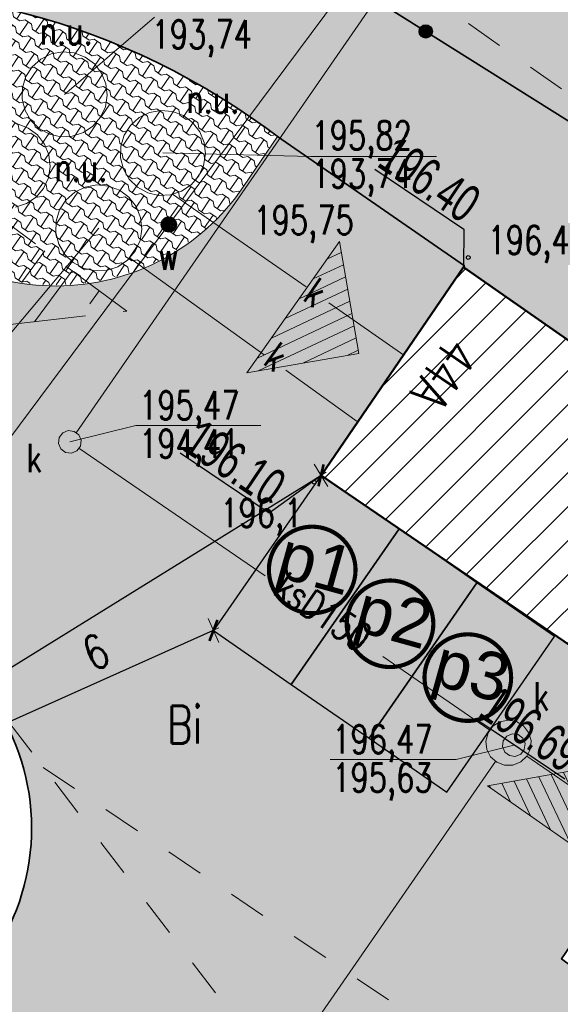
# Model space of a CAD drawing. Header units: centimetres. Extents: x 7405971 to 7406611, y 5745066 to 5745352.
# Tile 9 of 20: x 7406037 to 7406052, y 5745268 to 5745294. Entities that reach past the tile are written whole.
import ezdxf
from ezdxf.enums import TextEntityAlignment as Align

# ---------------------------------------------------------------- set-up
doc = ezdxf.new("R2010")
doc.units = ezdxf.units.CM
doc.header["$LTSCALE"] = 2
doc.header["$MEASUREMENT"] = 0
for name, pattern in [('0', [1.5, 1, -0.5]), ('2218', [1, 0.5, -0.5]), ('3901', [0]), ('7', [2, 1.5, -0.5]), ('DOT2', [3.175, 0, -3.175])]:
    doc.linetypes.add(name, pattern=pattern)
for name, color, linetype, lineweight in [('A-TEREN', 7, 'Continuous', 13), ('CKSCIANY_KRESK', 1, 'Continuous', 18), ('OPISY', 70, 'Continuous', 18), ('p.poz.', 10, 'Continuous', 20), ('ZJAZD', 10, 'Continuous', 9)]:
    doc.layers.add(name, color=color, linetype=linetype, lineweight=lineweight)
for name, color, linetype in [('BUDYNKI_MUROWANE', 1, 'Continuous'), ('D-PROJ_RZĘDNE_Pen_No__7', 250, 'Continuous'), ('KANALIZACJA', 36, 'Continuous'), ('KANALIZACJA-OPIS', 38, 'Continuous'), ('MDCP_nowa', 7, 'Continuous'), ('NR_PORZADKOWY', 7, 'Continuous'), ('PLOT', 48, '3901'), ('RZEDNE', 7, 'Continuous'), ('SKARPA', 201, 'Continuous'), ('STUDZIENKA', 98, 'Continuous'), ('UZYTKI', 98, '2218'), ('UZYTKI-OPIS', 98, '2218'), ('WLAZ_OKRAGLY', 42, 'Continuous'), ('WODOC-OPIS', 5, 'Continuous'), ('WODOCIAG', 5, 'Continuous'), ('ZASUWA', 5, 'Continuous')]:
    doc.layers.add(name, color=color, linetype=linetype)
doc.styles.add('arial', font='arial.ttf', dxfattribs={"width": 0.65})
doc.styles.add('RomanS', font='romans.shx', dxfattribs={"width": 0.75})
doc.styles.add('STYL_ARIAL', font='simplex', dxfattribs={"width": 0.75, "oblique": 0.1})
doc.styles.add('XREF-KLA-LEGEND$0$STAMP', font='ARIAL.TTF')
doc.dimstyles.new('Mapa500', dxfattribs={"dimtxt": 0.9, "dimasz": 0.006999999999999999, "dimexe": 0.3, "dimexo": 0, "dimgap": 0.3, "dimtad": 1, "dimrnd": 0.01, "dimzin": 9, "dimtxsty": 'RomanS', "dimblk": 'ZASIECZKA POMOCNICZA', "dimcen": 0.25, "dimclrd": 3, "dimclre": 256, "dimclrt": 256, "dimadec": 0, "dimazin": 2, "dimtp": 5, "dimtfac": 1, "dimtofl": 0, "dimtmove": 0, "dimatfit": 3, "dimfxl": 1, "dimtolj": 1, "dimtzin": 0, "dimlwe": 5, "dimarcsym": 0})

# ---------------------------------------------------------------- blocks, each defined once
blk = doc.blocks.new('A$7E8713B269C3')
at = {"layer": 'OPISY', "linetype": 'ByBlock', "transparency": 33554687}
h = blk.add_hatch(dxfattribs=at)
h.set_pattern_fill('ANSI31', color=256, scale=0.1, angle=347.235823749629, style=0)
h.set_pattern_definition([(32.23582374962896, (-7702441.512684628, -4132271.546350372), (-0.1693561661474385, 0.2685604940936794), [])])
h.paths.add_polyline_path([(-0.8721953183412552, 2.870413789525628), (-2.870413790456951, -0.8721953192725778), (0, 0)])
at = {"layer": 'OPISY', "linetype": 'ByBlock'}
blk.add_lwpolyline([(-2.870413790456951, -0.8721953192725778), (0, 0), (-0.8721953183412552, 2.870413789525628), (-2.870413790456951, -0.8721953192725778)], dxfattribs=at)
blk = doc.blocks.new('SUWW')
at = {"color": 0}
for radius in [0.2, 0.18, 0.16, 0.14, 0.12, 0.1, 0.08, 0.06, 0.04, 0.02]:
    blk.add_circle((0, 0), radius, dxfattribs=at)
blk = doc.blocks.new('OTRS')
at = {"color": 0}
blk.add_circle((0, 0), 0.05, dxfattribs=at)
blk = doc.blocks.new('A$7E8815FB1995')
at = {"layer": 'BUDYNKI_MUROWANE', "color": 7, "lineweight": 50}
for p, q in [((-54.58000000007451, -18.25), (-50.82000000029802, -12.75)), ((-50.82000000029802, -12.75), (-32.58999999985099, -25.46999999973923)), ((-44.29829999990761, -25.27890000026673), (-54.58000000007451, -18.25))]:
    blk.add_line(p, q, dxfattribs=at)
at = {"layer": 'KANALIZACJA', "color": 34, "lineweight": 18}
for p, q in [((-52.70779999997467, -5.055200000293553), (-61.05109999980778, -17.12569999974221)), ((-54.96929999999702, -13.26929999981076), (-58.50289999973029, -10.81599999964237)), ((-56.07880000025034, -15.06060000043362), (-59.6398999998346, -12.49810000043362)), ((-52.38810000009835, -15.06790000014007), (-54.37009999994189, -13.68690000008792)), ((-53.62409999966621, -16.82529999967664), (-55.51310000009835, -15.46719999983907)), ((-60.97690000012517, -17.5285000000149), (-56.05769999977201, -20.90620000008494)), ((-52.94940000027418, -23.04059999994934), (-50.12239999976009, -24.98170000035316)), ((-49.14429999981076, -25.67659999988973), (-45.99859999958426, -27.82909999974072)), ((-49.96910000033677, -25.81479999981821), (-56.41770000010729, -35.13760000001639))]:
    blk.add_line(p, q, dxfattribs=at)
at = {"layer": 'KANALIZACJA-OPIS', "color": 34, "lineweight": 18}
for p, q in [((-61.35329999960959, -8.177000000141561), (-58.97559999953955, -6.134999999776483)), ((-58.75789999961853, -9.72649999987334), (-54.850700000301, -9.818799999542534)), ((-54.850700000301, -9.818799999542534), (-51.53129999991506, -9.818799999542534)), ((-63.44969999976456, -15.28849999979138), (-60.45160000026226, -11.71059999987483)), ((-61.21609999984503, -17.36429999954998), (-59.47219999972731, -16.9297000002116)), ((-59.47219999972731, -16.9297000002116), (-56.16849999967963, -16.9297000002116)), ((-49.48780000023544, -25.38119999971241), (-51.00960000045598, -25.7636000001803)), ((-51.00960000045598, -25.7636000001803), (-54.33459999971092, -25.7636000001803))]:
    blk.add_line(p, q, dxfattribs=at)
at = {"layer": 'PLOT', "color": 7, "linetype": '3901', "lineweight": 35}
blk.add_line((-58.61600000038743, -2.228000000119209), (-28.69400000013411, -21.07299999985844), dxfattribs=at)
at = {"layer": 'PLOT', "color": 7}
for radius in [0.175, 0.1575, 0.14, 0.1225, 0.105, 0.0875, 0.07, 0.0525, 0.035]:
    blk.add_circle((-51.81309999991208, -6.512500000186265), radius, dxfattribs=at)
at = {"layer": 'SKARPA', "color": 7, "linetype": '0', "lineweight": 18}
for p, q in [((-59.71059999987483, -13.91050000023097), (-66.82320000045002, -8.665900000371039)), ((-62.79189999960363, -14.2636000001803), (-59.71059999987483, -13.91050000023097))]:
    blk.add_line(p, q, dxfattribs=at)
at = {"layer": 'SKARPA', "color": 7, "lineweight": 18}
for p, q in [((-61.87650000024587, -12.31340000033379), (-62.48460000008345, -13.13810000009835)), ((-61.15699999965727, -12.84399999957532), (-62.14940000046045, -14.19000000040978)), ((-60.43740000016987, -13.37459999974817), (-60.68670000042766, -13.71279999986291)), ((-59.71779999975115, -13.90519999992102), (-59.72269999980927, -13.91189999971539))]:
    blk.add_line(p, q, dxfattribs=at)
at = {"layer": 'STUDZIENKA', "color": 7, "lineweight": 18}
for p, q in [((-62.20930000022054, -7.446999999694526), (-61.98060000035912, -7.24309999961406)), ((-61.98060000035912, -7.24309999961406), (-61.70540000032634, -7.108500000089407)), ((-61.70540000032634, -7.108500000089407), (-61.40400000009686, -7.053100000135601)), ((-61.40400000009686, -7.053100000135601), (-61.09889999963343, -7.081100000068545)), ((-61.09889999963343, -7.081100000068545), (-60.81269999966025, -7.190399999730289)), ((-60.81269999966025, -7.190399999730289), (-60.56659999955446, -7.372800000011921)), ((-62.37449999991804, -7.705000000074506), (-62.20930000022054, -7.446999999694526)), ((-60.56659999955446, -7.372800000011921), (-60.37880000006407, -7.614900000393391)), ((-62.46399999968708, -7.997999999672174), (-62.37449999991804, -7.705000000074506)), ((-60.37880000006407, -7.614900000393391), (-60.2632999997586, -7.898699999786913)), ((-62.47109999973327, -8.304299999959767), (-62.46399999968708, -7.997999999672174)), ((-60.2632999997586, -7.898699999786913), (-60.22860000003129, -8.203099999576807)), ((-62.39529999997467, -8.60120000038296), (-62.47109999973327, -8.304299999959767)), ((-60.22860000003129, -8.203099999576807), (-60.27730000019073, -8.505499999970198)), ((-60.27730000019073, -8.505499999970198), (-60.40589999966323, -8.783699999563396)), ((-62.2422000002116, -8.866600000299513), (-62.39529999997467, -8.60120000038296)), ((-60.40589999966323, -8.783699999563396), (-60.60470000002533, -9.016800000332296)), ((-59.61390000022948, -8.996500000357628), (-59.38520000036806, -8.792600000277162)), ((-59.38520000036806, -8.792600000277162), (-59.11000000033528, -8.657999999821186)), ((-59.11000000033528, -8.657999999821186), (-58.8086000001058, -8.60259999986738)), ((-58.8086000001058, -8.60259999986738), (-58.50349999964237, -8.630599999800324)), ((-58.50349999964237, -8.630599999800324), (-58.21729999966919, -8.73990000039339)), ((-58.21729999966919, -8.73990000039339), (-57.9711999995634, -8.9222999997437)), ((-62.60250000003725, -8.95949999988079), (-62.31630000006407, -9.068799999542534)), ((-62.31630000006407, -9.068799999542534), (-62.07019999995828, -9.251199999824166)), ((-62.02319999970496, -9.080799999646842), (-62.2422000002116, -8.866600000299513)), ((-61.75449999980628, -9.22800000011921), (-62.02319999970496, -9.080799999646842)), ((-60.60470000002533, -9.016800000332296), (-60.85900000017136, -9.187599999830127)), ((-59.77909999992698, -9.254499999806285), (-59.61390000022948, -8.996500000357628)), ((-57.9711999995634, -8.9222999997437), (-57.78340000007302, -9.16440000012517)), ((-62.07019999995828, -9.251199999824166), (-61.88239999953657, -9.493300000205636)), ((-61.45610000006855, -9.2972999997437), (-61.75449999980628, -9.22800000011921)), ((-61.15000000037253, -9.283499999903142), (-61.45610000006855, -9.2972999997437)), ((-60.85900000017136, -9.187599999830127), (-61.15000000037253, -9.283499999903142)), ((-59.86859999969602, -9.547500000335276), (-59.77909999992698, -9.254499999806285)), ((-57.78340000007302, -9.16440000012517), (-57.66789999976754, -9.448200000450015)), ((-61.88239999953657, -9.493300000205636), (-61.76690000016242, -9.777099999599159)), ((-59.87569999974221, -9.853799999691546), (-59.86859999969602, -9.547500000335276)), ((-57.66789999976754, -9.448200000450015), (-57.63320000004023, -9.752600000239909)), ((-61.76690000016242, -9.777099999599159), (-61.73220000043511, -10.08150000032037)), ((-59.79989999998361, -10.15070000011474), (-59.87569999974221, -9.853799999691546)), ((-57.63320000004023, -9.752600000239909), (-57.68190000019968, -10.05499999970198)), ((-61.73220000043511, -10.08150000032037), (-61.78089999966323, -10.38389999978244)), ((-59.64680000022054, -10.41610000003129), (-59.79989999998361, -10.15070000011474)), ((-57.68190000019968, -10.05499999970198), (-57.81049999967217, -10.3332000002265)), ((-61.78089999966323, -10.38389999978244), (-61.90950000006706, -10.66210000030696)), ((-57.81049999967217, -10.3332000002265), (-58.00930000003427, -10.56630000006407)), ((-61.90950000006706, -10.66210000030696), (-62.10830000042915, -10.89520000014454)), ((-61.086799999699, -10.7648999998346), (-60.80810000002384, -10.62860000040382)), ((-60.80810000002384, -10.62860000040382), (-60.50299999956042, -10.57259999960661)), ((-60.50299999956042, -10.57259999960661), (-60.19400000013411, -10.60089999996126)), ((-60.19400000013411, -10.60089999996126), (-59.90419999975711, -10.71150000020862)), ((-59.4277999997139, -10.63030000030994), (-59.64680000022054, -10.41610000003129)), ((-59.15909999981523, -10.77749999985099), (-59.4277999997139, -10.63030000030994)), ((-58.00930000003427, -10.56630000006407), (-58.2636000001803, -10.73709999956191)), ((-62.10830000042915, -10.89520000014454), (-62.36259999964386, -11.06599999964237)), ((-61.31840000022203, -10.97140000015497), (-61.086799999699, -10.7648999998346)), ((-59.90419999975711, -10.71150000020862), (-59.65500000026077, -10.89630000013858)), ((-59.65500000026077, -10.89630000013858), (-59.46480000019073, -11.14140000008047)), ((-58.86070000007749, -10.8468000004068), (-59.15909999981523, -10.77749999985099)), ((-58.55460000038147, -10.83299999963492), (-58.86070000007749, -10.8468000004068)), ((-58.2636000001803, -10.73709999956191), (-58.55460000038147, -10.83299999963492)), ((-62.36259999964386, -11.06599999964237), (-62.65359999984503, -11.16189999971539)), ((-61.48570000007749, -11.23269999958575), (-61.31840000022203, -10.97140000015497)), ((-59.46480000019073, -11.14140000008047), (-59.34779999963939, -11.42870000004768)), ((-61.57629999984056, -11.52940000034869), (-61.48570000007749, -11.23269999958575)), ((-59.34779999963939, -11.42870000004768), (-59.31269999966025, -11.73699999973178)), ((-61.58349999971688, -11.83949999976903), (-61.57629999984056, -11.52940000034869)), ((-61.50669999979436, -12.14010000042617), (-61.58349999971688, -11.83949999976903)), ((-59.31269999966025, -11.73699999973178), (-59.36209999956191, -12.04330000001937)), ((-61.35170000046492, -12.40890000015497), (-61.50669999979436, -12.14010000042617)), ((-59.36209999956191, -12.04330000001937), (-59.4922000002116, -12.32490000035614)), ((-61.12990000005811, -12.62579999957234), (-61.35170000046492, -12.40890000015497)), ((-59.4922000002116, -12.32490000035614), (-59.69350000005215, -12.56099999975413)), ((-60.85790000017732, -12.77489999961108), (-61.12990000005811, -12.62579999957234)), ((-59.9511000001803, -12.73400000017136), (-60.24569999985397, -12.83100000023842)), ((-59.69350000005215, -12.56099999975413), (-59.9511000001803, -12.73400000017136)), ((-60.55570000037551, -12.84499999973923), (-60.85790000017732, -12.77489999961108)), ((-60.24569999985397, -12.83100000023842), (-60.55570000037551, -12.84499999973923)), ((-49.85170000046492, -24.76470000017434), (-49.63549999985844, -24.72140000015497)), ((-49.63549999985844, -24.72140000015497), (-49.41830000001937, -24.75910000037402)), ((-50.16830000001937, -25.060899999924), (-50.03770000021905, -24.88320000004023)), ((-50.03770000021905, -24.88320000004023), (-49.85170000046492, -24.76470000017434)), ((-49.41830000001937, -24.75910000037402), (-49.2292999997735, -24.87270000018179)), ((-49.2292999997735, -24.87270000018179), (-49.09420000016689, -25.04690000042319)), ((-50.22589999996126, -25.27369999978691), (-50.16830000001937, -25.060899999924)), ((-49.09420000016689, -25.04690000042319), (-49.03110000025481, -25.25820000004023)), ((-50.2027000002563, -25.49299999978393), (-50.22589999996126, -25.27369999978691)), ((-50.10180000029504, -25.689100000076), (-50.2027000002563, -25.49299999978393)), ((-49.04860000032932, -25.47800000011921), (-49.14429999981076, -25.67659999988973)), ((-49.03110000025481, -25.25820000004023), (-49.04860000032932, -25.47800000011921)), ((-49.93699999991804, -25.8355000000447), (-50.10180000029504, -25.689100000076)), ((-49.14429999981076, -25.67659999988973), (-49.30530000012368, -25.82730000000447)), ((-49.73029999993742, -25.91249999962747), (-49.93699999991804, -25.8355000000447)), ((-49.50989999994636, -25.90959999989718), (-49.73029999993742, -25.91249999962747)), ((-49.30530000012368, -25.82730000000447), (-49.50989999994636, -25.90959999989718))]:
    blk.add_line(p, q, dxfattribs=at)
at = {"layer": 'UZYTKI', "color": 86, "linetype": '2218', "lineweight": 18}
for p, q in [((-83.45999999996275, 2.25), (-33.13999999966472, -63.66000000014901)), ((-25.33000000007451, -24.15000000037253), (-55.12000000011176, -3.179999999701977)), ((-61.91999999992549, -25.96999999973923), (-37.63999999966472, -42.33000000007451))]:
    blk.add_line(p, q, dxfattribs=at)
at = {"layer": 'WLAZ_OKRAGLY', "color": 7, "lineweight": 18}
for p, q in [((-61.49390000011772, -17.25100000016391), (-61.40000000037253, -17.12729999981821)), ((-61.40000000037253, -17.12729999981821), (-61.25679999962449, -17.06709999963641)), ((-61.25679999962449, -17.06709999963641), (-61.10280000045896, -17.08650000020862)), ((-61.10280000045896, -17.08650000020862), (-60.97910000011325, -17.18039999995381)), ((-61.5132999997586, -17.40500000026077), (-61.49390000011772, -17.25100000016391)), ((-61.45309999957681, -17.54820000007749), (-61.5132999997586, -17.40500000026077)), ((-60.97910000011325, -17.18039999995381), (-60.91889999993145, -17.32359999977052)), ((-60.91889999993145, -17.32359999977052), (-60.93829999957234, -17.47759999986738)), ((-61.32940000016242, -17.64209999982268), (-61.45309999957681, -17.54820000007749)), ((-61.17540000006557, -17.66150000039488), (-61.32940000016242, -17.64209999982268)), ((-61.03220000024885, -17.60130000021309), (-61.17540000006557, -17.66150000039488)), ((-60.93829999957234, -17.47759999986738), (-61.03220000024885, -17.60130000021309)), ((-49.76559999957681, -25.26790000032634), (-49.67169999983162, -25.14419999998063)), ((-49.67169999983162, -25.14419999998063), (-49.5285000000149, -25.08399999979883)), ((-49.5285000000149, -25.08399999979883), (-49.37449999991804, -25.10340000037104)), ((-49.37449999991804, -25.10340000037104), (-49.25079999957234, -25.19730000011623)), ((-49.25079999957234, -25.19730000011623), (-49.19060000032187, -25.34049999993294)), ((-49.78500000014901, -25.42190000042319), (-49.76559999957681, -25.26790000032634)), ((-49.72479999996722, -25.56510000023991), (-49.78500000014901, -25.42190000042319)), ((-49.20999999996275, -25.4945000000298), (-49.30389999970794, -25.61820000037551)), ((-49.19060000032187, -25.34049999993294), (-49.20999999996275, -25.4945000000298)), ((-49.60109999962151, -25.6589999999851), (-49.72479999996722, -25.56510000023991)), ((-49.44710000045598, -25.67839999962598), (-49.60109999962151, -25.6589999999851)), ((-49.30389999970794, -25.61820000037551), (-49.44710000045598, -25.67839999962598))]:
    blk.add_line(p, q, dxfattribs=at)
at = {"layer": 'WODOCIAG', "color": 5, "lineweight": 18}
for p, q in [((-51.06130000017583, -1.48369999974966), (-58.6019999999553, -11.61809999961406)), ((-58.6019999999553, -11.61809999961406), (-66.96889999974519, -22.86280000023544))]:
    blk.add_line(p, q, dxfattribs=at)
at = {"layer": 'RZEDNE', "color": 7}
for p in [(-50.69000000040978, -12.49000000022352), (-54.75999999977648, -18.42999999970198)]:
    blk.add_blockref('OTRS', p, dxfattribs=at)
at = {"layer": 'ZASUWA', "color": 5}
blk.add_blockref('SUWW', (-58.6019999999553, -11.61809999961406), dxfattribs=at)
at = {"layer": 'KANALIZACJA-OPIS', "color": 34, "style": 'STYL_ARIAL', "width": 0.75}
for s, p in [('193,74', (-59.05510000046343, -6.966900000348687)), ('195,82', (-54.83200000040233, -9.637699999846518)), ('193,74', (-54.83200000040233, -10.65020000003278)), ('195,47', (-59.38489999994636, -16.77390000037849)), ('194,41', (-59.38489999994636, -17.78639999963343)), ('196,47', (-54.28270000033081, -25.60180000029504)), ('195,63', (-54.28270000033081, -26.61429999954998))]:
    blk.add_text(s, height=0.75, dxfattribs=at).set_placement(p)
for p in [(-61.31170000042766, -6.485100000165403), (-57.43809999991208, -8.292799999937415), (-60.92439999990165, -10.1003999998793)]:
    blk.add_text('n.u.', height=0.75, dxfattribs=at).set_placement(p, align=Align.MIDDLE_CENTER)
at = {"layer": 'KANALIZACJA-OPIS', "color": 34, "style": 'STYL_ARIAL'}
for s, height, rotation, width, p in [('k', 0.7499999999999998, 325.1313, 0.7500000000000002, (-54.7163000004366, -13.4035000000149)), ('k', 0.7499999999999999, 324.2869, 0.7500000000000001, (-55.75370000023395, -15.10720000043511)), ('ksD150', 0.7499999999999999, 325.5249, 0.7500000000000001, (-54.52230000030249, -21.85699999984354))]:
    blk.add_text(s, height=height, rotation=rotation, dxfattribs=dict(at, width=width)).set_placement(p, align=Align.MIDDLE_CENTER)
at = {"layer": 'KANALIZACJA-OPIS', "color": 34, "style": 'STYL_ARIAL', "width": 0.75}
for p in [(-62.36259999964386, -17.41930000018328), (-48.96470000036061, -23.7160000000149)]:
    blk.add_text('k', height=0.75, dxfattribs=at).set_placement(p, align=Align.TOP_LEFT)
at = {"layer": 'NR_PORZADKOWY', "color": 7, "style": 'STYL_ARIAL', "width": 0.75}
blk.add_text('44A', height=1, rotation=235.62, dxfattribs=at).set_placement((-50.38269999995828, -15.09229999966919), align=Align.TOP_LEFT)
at = {"layer": 'RZEDNE', "color": 7, "style": 'STYL_ARIAL', "width": 0.75}
for s, p in [('196,4', (-50.18020000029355, -12.62849999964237)), ('196,1', (-57.24340000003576, -19.84460000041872))]:
    blk.add_text(s, height=0.75, dxfattribs=at).set_placement(p, align=Align.BOTTOM_LEFT)
at = {"layer": 'UZYTKI-OPIS', "color": 86, "style": 'STYL_ARIAL', "width": 0.75}
blk.add_text('Bi', height=1, dxfattribs=at).set_placement((-58.18149999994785, -24.84200000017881), align=Align.MIDDLE_CENTER)
at = {"layer": 'WODOC-OPIS', "color": 5, "style": 'STYL_ARIAL', "width": 0.75}
for s, p in [('195,75', (-56.36569999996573, -11.12789999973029)), ('w', (-58.87310000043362, -12.07000000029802))]:
    blk.add_text(s, height=0.75, dxfattribs=at).set_placement(p, align=Align.TOP_LEFT)
blk = doc.blocks.new('ZASIECZKA POMOCNICZA')
for p, q in [((0, 50), (0, -50)), ((-22.5, 0), (22.5, 0))]:
    blk.add_line(p, q)
at = {"const_width": 10}
blk.add_lwpolyline([(-30.0520382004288, -30.0520382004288), (30.0520382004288, 30.0520382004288)], dxfattribs=at)
blk = doc.blocks.new('*D119')
at = {"layer": 'A-TEREN', "linetype": 'DOT2', "lineweight": 5, "transparency": 33554483}
for p, q in [((7406042.579522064, 5745277.64712964), (7406042.455053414, 5745277.924603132)), ((7406037.104719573, 5745275.191251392), (7406036.980250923, 5745275.468724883))]:
    blk.add_line(p, q, dxfattribs=at)
at = {"layer": 'A-TEREN', "color": 3, "linetype": 'Continuous', "lineweight": -2, "transparency": 33554483}
blk.add_line((7406042.571452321, 5745277.648016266), (7406037.109423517, 5745275.197868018), dxfattribs=at)
at = {"layer": 'A-TEREN', "color": 3, "lineweight": -2, "xscale": 0.006999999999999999, "yscale": 0.006999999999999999, "zscale": 0.006999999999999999}
for p, rotation in [((7406042.577839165, 5745277.650881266), 24.15997493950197), ((7406037.103036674, 5745275.195003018), 204.159974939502)]:
    blk.add_blockref('ZASIECZKA POMOCNICZA', p, dxfattribs=dict(at, rotation=rotation))
at = {"layer": 'A-TEREN', "lineweight": 5, "transparency": 33554483, "insert": (7406039.471774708, 5745277.079570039), "char_height": 0.9, "attachment_point": 5, "rotation": 24.15997493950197, "style": 'RomanS'}
blk.add_mtext('\\A1;6', dxfattribs=at)
blk = doc.blocks.new('*D129')
at = {"layer": 'p.poz.', "linetype": 'DOT2', "lineweight": 5}
for p, q in [((7406045.420007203, 5745281.749907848), (7406045.262025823, 5745282.004940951)), ((7406025.6166, 5745269.4826), (7406025.45861862, 5745269.737633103))]:
    blk.add_line(p, q, dxfattribs=at)
at = {"layer": 'p.poz.', "lineweight": -2}
blk.add_line((7406025.622550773, 5745269.486286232), (7406045.414056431, 5745281.746221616), dxfattribs=at)
at = {"layer": 'p.poz.', "lineweight": -2, "xscale": 0.006999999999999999, "yscale": 0.006999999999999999, "zscale": 0.006999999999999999}
for p, rotation in [((7406045.420007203, 5745281.749907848), 31.77632696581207), ((7406025.6166, 5745269.4826), 211.7763269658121)]:
    blk.add_blockref('ZASIECZKA POMOCNICZA', p, dxfattribs=dict(at, rotation=rotation))
at = {"layer": 'p.poz.', "lineweight": -3, "insert": (7406036.028418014, 5745276.915060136), "char_height": 0.9, "attachment_point": 5, "rotation": 31.77632696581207, "style": 'RomanS'}
blk.add_mtext('\\A1;23,3', dxfattribs=at)

msp = doc.modelspace()

# ---------------------------------------------------------------- hatches: boundary and pattern name
at = {"layer": 'A-TEREN', "linetype": 'Continuous', "lineweight": 5, "transparency": 33554483}
h = msp.add_hatch(dxfattribs=at)
h.set_pattern_fill('AR-CONC', color=252, scale=0.01, angle=354.0000000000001)
h.set_pattern_definition([(404, (0, 0), (1.795205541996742, -0.3489525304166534), [0.1905, -2.0955]), (709, (0, 0), (-0.1507890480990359, 1.936938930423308), [0.1524, -1.6764]), (454.451, (0.1495999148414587, -0.02907924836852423), (1.64442213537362, 1.587977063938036), [0.1619, -1.7809]), (400.1842, (0.05310045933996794, 0.5052171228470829), (2.65199421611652, -0.7014749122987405), [0.28575, -3.14325]), (450.6356, (0.2740998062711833, 0.4467611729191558), (2.619667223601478, 2.212546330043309), [0.24285, -2.67135]), (705.1840000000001, (0.05310045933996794, 0.5052171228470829), (2.619670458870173, 2.21254158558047), [0.2286, -2.5146]), (375.0000000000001, (0.2924339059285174, 0.3523626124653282), (1.400946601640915, -1.175533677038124), [0.1905, -2.0955]), (680, (0.2924339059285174, 0.3523626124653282), (0.8071635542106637, 1.767188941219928), [0.1524, -1.6764]), (425.4514, (0.4091787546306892, 0.2544018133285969), (2.208106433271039, 0.5916597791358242), [0.1619, -1.7809]), (391.5, (0, 0), (0.1191009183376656, 0.8376899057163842), [0, -1.65608, 0, -1.7018, 0, -1.68275]), (361.5, (0, 0), (0.7692533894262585, 0.9264721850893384), [0, -0.97028, 0, -1.61798, 0, -0.6413500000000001]), (321.5, (-0.5633170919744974, 0.05920701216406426), (1.342489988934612, -0.1987043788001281), [0, -0.635, 0, -1.9812, 0, -2.6289]), (311.5, (-0.8159256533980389, 0.08575724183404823), (1.499755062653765, 0.09803486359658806), [0, -0.8255, 0, -1.31572, 0, -1.8669])])
h.paths.add_polyline_path([(7406037.765902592, 5745272.108995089, -0.04124157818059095), (7406037.626363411, 5745271.097492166, 0.04262239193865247)])
edge = h.paths.add_edge_path(flags=16)
edge.add_arc((7406077.021164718, 5745225.750990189), 4.742195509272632, 0, 360)
h.paths.add_polyline_path([(7406055.7017, 5745274.7211), (7406051.77, 5745268.97), (7406059.691380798, 5745263.291354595), (7406059.618257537, 5745263.185721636), (7406060.190245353, 5745262.78970144), (7406063.893762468, 5745260.225982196), (7406064.804437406, 5745261.541531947), (7406068.233088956, 5745259.168085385), (7406075.230216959, 5745269.276049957), (7406067.52602872, 5745274.609190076), (7406067.451072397, 5745274.501485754), (7406049.18, 5745287.25), (7406045.420007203, 5745281.749907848)])
h.paths.add_polyline_path([(7406075.544590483, 5745252.160823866), (7406082.784456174, 5745262.619444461), (7406107.631902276, 5745245.419071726), (7406100.392036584, 5745234.960451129)])
edge = h.paths.add_edge_path()
edge.add_line((7406049.873179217, 5745305.44586183), (7406041.681687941, 5745304.09528435))
edge.add_line((7406041.681687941, 5745304.09528435), (7406044.080694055, 5745301.723039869))
edge.add_line((7406044.080694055, 5745301.723039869), (7406027.45999999, 5745298.410000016))
edge.add_line((7406027.45999999, 5745298.410000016), (7406030.210866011, 5745294.277053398))
edge.add_arc((7406033.166688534, 5745276.489410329), 18.03155935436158, 54.922624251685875, 99.43478851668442, ccw=False)
edge.add_line((7406043.529103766, 5745291.246018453), (7406044.27399482, 5745290.705156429))
edge.add_line((7406044.27399482, 5745290.705156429), (7406049.207390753, 5745287.29006701))
edge.add_line((7406049.207390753, 5745287.29006701), (7406045.420007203, 5745281.749907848))
edge.add_line((7406045.420007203, 5745281.749907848), (7406055.7017, 5745274.7211))
edge.add_line((7406055.7017, 5745274.7211), (7406051.77, 5745268.97))
edge.add_line((7406051.77, 5745268.97), (7406058.878301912, 5745263.698035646))
edge.add_line((7406058.878301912, 5745263.698035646), (7406063.893556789, 5745260.225685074))
edge.add_line((7406063.893556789, 5745260.225685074), (7406064.804437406, 5745261.541531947))
edge.add_line((7406064.804437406, 5745261.541531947), (7406068.233088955, 5745259.168085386))
edge.add_line((7406068.233088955, 5745259.168085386), (7406059.79610355, 5745246.980120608))
edge.add_line((7406059.79610355, 5745246.980120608), (7406033.918531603, 5745264.925626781))
edge.add_line((7406033.918531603, 5745264.925626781), (7406032.676041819, 5745263.10812109))
edge.add_line((7406032.676041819, 5745263.10812109), (7406081.64426657, 5745188.572557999))
edge.add_line((7406081.64426657, 5745188.572557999), (7406101.70271565, 5745201.750517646))
edge.add_line((7406101.70271565, 5745201.750517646), (7406114.233936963, 5745219.829935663))
edge.add_line((7406114.233936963, 5745219.829935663), (7406116.859735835, 5745223.560866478))
edge.add_line((7406116.859735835, 5745223.560866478), (7406100.392036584, 5745234.960451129))
edge.add_line((7406100.392036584, 5745234.960451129), (7406107.631902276, 5745245.419071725))
edge.add_line((7406107.631902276, 5745245.419071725), (7406124.097489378, 5745234.016435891))
edge.add_line((7406124.097489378, 5745234.016435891), (7406125.533535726, 5745235.826084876))
edge.add_line((7406125.533535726, 5745235.826084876), (7406115.32, 5745251.62))
edge.add_line((7406115.32, 5745251.62), (7406105.462, 5745258.288))
edge.add_line((7406105.462, 5745258.288), (7406089.071, 5745271.462))
edge.add_line((7406089.071, 5745271.462), (7406082.698, 5745276.857))
edge.add_line((7406082.698, 5745276.857), (7406082.638861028, 5745279.701487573))
edge.add_line((7406082.638861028, 5745279.701487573), (7406048.94627434, 5745302.692906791))
edge.add_arc((7406053.944018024, 5745302.542713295), 5.00000000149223, 144.5051549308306, 178.2786503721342, ccw=False)
at = {"layer": 'A-TEREN', "linetype": 'Continuous', "lineweight": 5, "transparency": 33554482}
h = msp.add_hatch(dxfattribs=at)
h.set_pattern_fill('FINETTA', color=8, scale=0.1, angle=326)
h.set_pattern_definition([(326, (7406023.377096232, 5745247.036039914), (0.4164691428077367, 0.08095340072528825), [0.2, -0.4]), (326, (7406023.681726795, 5745246.9511858), (0.4164691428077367, 0.08095340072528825), [0.2, -0.4]), (415.9999999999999, (7406023.45999999, 5745246.980120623), (-0.08095340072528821, 0.4164691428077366), [0.4, -0.2]), (371, (7406023.542903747, 5745246.924201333), (-0.08095340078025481, 0.4164691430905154), [0.141421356, -0.2828427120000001]), (461, (7406023.377096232, 5745247.036039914), (-0.4164691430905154, -0.08095340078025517), [0.141421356, -0.2828427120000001])])
edge = h.paths.add_edge_path()
edge.add_line((7406023.45999999, 5745295.740000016), (7406036.71755741, 5745275.820371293))
edge.add_arc((7406031.773979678, 5745272.420218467), 6.000000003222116, -34.063211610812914, 34.51987905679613, ccw=False)
edge.add_line((7406036.744500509, 5745269.059575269), (7406033.918485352, 5745264.925559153))
edge.add_line((7406033.918485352, 5745264.925559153), (7406059.79610354, 5745246.980120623))
edge.add_line((7406059.79610354, 5745246.980120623), (7406068.233088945, 5745259.168085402))
edge.add_line((7406068.233088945, 5745259.168085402), (7406064.804437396, 5745261.541531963))
edge.add_line((7406064.804437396, 5745261.541531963), (7406063.893556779, 5745260.22568509))
edge.add_line((7406063.893556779, 5745260.22568509), (7406058.878301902, 5745263.698035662))
edge.add_line((7406058.878301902, 5745263.698035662), (7406051.769999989, 5745268.970000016))
edge.add_line((7406051.769999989, 5745268.970000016), (7406055.70169999, 5745274.721100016))
edge.add_line((7406055.70169999, 5745274.721100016), (7406045.420007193, 5745281.749907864))
edge.add_line((7406045.420007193, 5745281.749907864), (7406049.207390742, 5745287.290067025))
edge.add_line((7406049.207390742, 5745287.290067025), (7406044.27399481, 5745290.705156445))
edge.add_line((7406044.27399481, 5745290.705156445), (7406043.372223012, 5745289.38605085))
edge.add_arc((7406038.419539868, 5745292.772926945), 6.000000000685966, 214.7918814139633, 325.6338558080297, ccw=False)
edge.add_line((7406033.492159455, 5745289.349343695), (7406032.677852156, 5745290.570612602))
edge.add_line((7406032.677852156, 5745290.570612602), (7406027.459999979, 5745298.410000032))
edge.add_line((7406027.459999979, 5745298.410000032), (7406023.45999999, 5745295.740000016))
h = msp.add_hatch(dxfattribs=at)
h.set_pattern_fill('FINETTA', color=8, scale=0.1, angle=326)
h.set_pattern_definition([(326, (7406030.020470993, 5745286.841663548), (0.4164691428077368, 0.08095340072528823), [0.2, -0.4]), (326, (7406030.325101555, 5745286.756809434), (0.4164691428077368, 0.08095340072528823), [0.2, -0.4]), (55.99999999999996, (7406030.10337475, 5745286.785744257), (-0.08095340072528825, 0.4164691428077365), [0.4, -0.2]), (10.99999999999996, (7406030.186278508, 5745286.729824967), (-0.08095340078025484, 0.4164691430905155), [0.141421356, -0.2828427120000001]), (101, (7406030.020470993, 5745286.841663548), (-0.4164691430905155, -0.08095340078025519), [0.141421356, -0.2828427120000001])])
h.paths.add_polyline_path([(7406030.10337475, 5745294.438549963, -0.1994293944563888), (7406044.324783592, 5745290.676910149), (7406044.265463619, 5745290.717973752), (7406043.363691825, 5745289.398868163, -0.5252453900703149), (7406033.483628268, 5745289.362161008), (7406032.669320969, 5745290.583429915)])
at = {"layer": 'CKSCIANY_KRESK', "linetype": 'Continuous', "transparency": 33554661}
h = msp.add_hatch(dxfattribs=at)
h.set_pattern_fill('ANSI31', color=256, scale=0.2, style=0)
h.set_pattern_definition([(45, (806532.1010070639, 13273.57981633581), (-0.4490128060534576, 0.4490128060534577), [])])
h.paths.add_polyline_path([(7406046.734959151, 5745280.851051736), (7406055.7017, 5745274.7211), (7406051.77, 5745268.97), (7406059.65, 5745263.32), (7406067.409961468, 5745274.529944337), (7406049.18, 5745287.25), (7406045.42, 5745281.75)])

# ---------------------------------------------------------------- linework, layer by layer
at = {"color": 3, "linetype": '7', "lineweight": -3, "ltscale": 10}
for points in [[(7406047.48106538, 5745280.335042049), (7406045.425591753, 5745281.758076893), (7406042.579522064, 5745277.64712964), (7406044.634995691, 5745276.224094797)], [(7406049.536539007, 5745278.912007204), (7406047.481065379, 5745280.335042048), (7406044.634995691, 5745276.224094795), (7406046.690469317, 5745274.801059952)], [(7406051.592012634, 5745277.488972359), (7406049.536539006, 5745278.912007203), (7406046.690469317, 5745274.80105995), (7406048.745942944, 5745273.378025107)]]:
    msp.add_lwpolyline(points, close=True, dxfattribs=at)
at = {"lineweight": -3, "ltscale": 10, "const_width": 0.1097600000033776}
for points in [[(7406044.283948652, 5745278.546897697, -1.337482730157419), (7406046.327288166, 5745279.349186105, -0.7476732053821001), (7406044.283948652, 5745278.546897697, -1.337482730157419)], [(7406046.339422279, 5745277.123862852, -1.337482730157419), (7406048.382761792, 5745277.92615126, -0.7476732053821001), (7406046.339422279, 5745277.123862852, -1.337482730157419)], [(7406048.394895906, 5745275.700828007, -1.337482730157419), (7406050.438235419, 5745276.503116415, -0.7476732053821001), (7406048.394895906, 5745275.700828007, -1.337482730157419)]]:
    msp.add_lwpolyline(points, format="xyb", dxfattribs=at)
at = {"layer": 'A-TEREN', "color": 7, "linetype": 'Continuous', "lineweight": 35, "transparency": 33554483}
for p, q in [((7406049.207390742, 5745287.290067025), (7406044.27399481, 5745290.705156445)), ((7406045.420007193, 5745281.749907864), (7406049.207390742, 5745287.290067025)), ((7406055.70169999, 5745274.721100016), (7406045.420007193, 5745281.749907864))]:
    msp.add_line(p, q, dxfattribs=at)
at = {"layer": 'A-TEREN', "color": 252, "linetype": 'Continuous', "lineweight": 5, "transparency": 33554483}
for points in [[(7406036.863580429, 5745275.602239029, -0.2962053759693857), (7406036.74450052, 5745269.059575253), (7406033.918485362, 5745264.925559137), (7406032.676041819, 5745263.10812109), (7406081.64426657, 5745188.572557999), (7406101.704183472, 5745201.751481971), (7406114.242640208, 5745219.830088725), (7406114.233936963, 5745219.829935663), (7406123.894554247, 5745233.760705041), (7406125.533535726, 5745235.826084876), (7406115.32, 5745251.62), (7406105.462, 5745258.288), (7406089.071, 5745271.462), (7406082.698, 5745276.857), (7406082.638861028, 5745279.701487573), (7406048.94627434, 5745302.692906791), (7406048.94627434, 5745302.692906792)], [(7406023.46, 5745295.74), (7406036.71755742, 5745275.820371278, -0.3085148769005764), (7406036.74450052, 5745269.059575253), (7406033.918485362, 5745264.925559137), (7406059.79610355, 5745246.980120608), (7406068.233088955, 5745259.168085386), (7406064.804437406, 5745261.541531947), (7406063.893556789, 5745260.225685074), (7406058.878301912, 5745263.698035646), (7406051.77, 5745268.97), (7406055.7017, 5745274.7211), (7406045.420007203, 5745281.749907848), (7406049.207390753, 5745287.29006701), (7406044.27399482, 5745290.705156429), (7406043.372737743, 5745289.386803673, -0.5288327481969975), (7406033.492159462, 5745289.349343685), (7406032.677852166, 5745290.570612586), (7406027.45999999, 5745298.410000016), (7406023.46, 5745295.74)]]:
    msp.add_lwpolyline(points, format="xyb", dxfattribs=at)
at = {"layer": 'A-TEREN', "color": 7, "linetype": 'Continuous', "lineweight": 35, "transparency": 33554483}
msp.add_lwpolyline([(7406023.46, 5745295.74), (7406036.71755742, 5745275.820371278, -0.3085148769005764), (7406036.74450052, 5745269.059575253), (7406033.918485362, 5745264.925559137), (7406059.79610355, 5745246.980120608), (7406068.233088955, 5745259.168085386), (7406064.804437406, 5745261.541531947), (7406063.893556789, 5745260.225685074), (7406058.878301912, 5745263.698035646), (7406051.77, 5745268.97), (7406055.7017, 5745274.7211), (7406045.420007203, 5745281.749907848), (7406049.207390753, 5745287.29006701), (7406044.27399482, 5745290.705156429), (7406044.333314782, 5745290.664092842, 0.1994293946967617), (7406030.111905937, 5745294.42573265), (7406030.111905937, 5745294.42573265), (7406027.45999999, 5745298.410000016), (7406023.46, 5745295.74)], format="xyb", dxfattribs=at)
msp.add_arc((7406031.773979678, 5745272.420218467), 6.000000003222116, 325.9367883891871, 34.5198790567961, dxfattribs=at)
at = {"layer": 'D-PROJ_RZĘDNE_Pen_No__7', "color": 7, "linetype": 'Continuous'}
for p, q in [((7406046.840000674, 5745289.843522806), (7406049.192213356, 5745288.258765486)), ((7406041.69666151, 5745282.344375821), (7406044.048874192, 5745280.759618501)), ((7406049.512588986, 5745275.309884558), (7406051.864801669, 5745273.725127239))]:
    msp.add_line(p, q, dxfattribs=at)
at = {"layer": 'D-PROJ_RZĘDNE_Pen_No__7', "color": 7}
for p, q in [((7406049.192213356, 5745288.258765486), (7406049.179999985, 5745287.25000001)), ((7406044.048874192, 5745280.759618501), (7406045.414056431, 5745281.746221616))]:
    msp.add_line(p, q, dxfattribs=at)

# ---------------------------------------------------------------- block references
at = {"layer": 'MDCP_nowa'}
msp.add_blockref('A$7E8815FB1995', (7406100, 5745300), dxfattribs=at)
at = {"layer": 'ZJAZD'}
for p, rotation in [((7406046.419981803, 5745284.975384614), 352.9805190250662), ((7406052.7763, 5745274.067), 83.1488755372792)]:
    msp.add_blockref('A$7E8713B269C3', p, dxfattribs=dict(at, rotation=rotation))

# ---------------------------------------------------------------- texts
at = {"lineweight": -3, "ltscale": 8, "style": 'XREF-KLA-LEGEND$0$STAMP'}
for s, p in [('p1', (7406045.295077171, 5745279.436606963)), ('p2', (7406047.350550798, 5745278.013572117)), ('p3', (7406049.406024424, 5745276.590537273))]:
    msp.add_text(s, height=1.260000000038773, rotation=344.4078178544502, dxfattribs=at).set_placement(p, align=Align.MIDDLE_CENTER)
at = {"layer": 'D-PROJ_RZĘDNE_Pen_No__7', "color": 7, "linetype": 'Continuous', "char_height": 0.9999999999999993, "attachment_point": 7, "rotation": 326.02787670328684, "style": 'arial'}
for s, insert in [('196.40', (7406046.854917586, 5745289.930846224)), ('196.10', (7406041.711578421, 5745282.431699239)), ('196.69', (7406049.527505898, 5745275.397207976))]:
    msp.add_mtext(s, dxfattribs=dict(at, insert=insert))

# ---------------------------------------------------------------- dimensions: what is measured, and where the dimension line sits
at = {"layer": 'A-TEREN', "color": 252, "linetype": 'Continuous', "lineweight": 5, "transparency": 33554483}
dim = msp.add_linear_dim(base=(7406037.103036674, 5745275.195003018), p1=(7406042.579522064, 5745277.64712964), p2=(7406037.104719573, 5745275.191251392), angle=204.15997493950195, dimstyle='Mapa500', override={"dimlfac": 1}, dxfattribs=at)
dim.commit()
dim.dimension.update_dxf_attribs({"geometry": '*D119', "text_midpoint": (7406039.778739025, 5745276.395265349), "dimtype": 161})
at = {"layer": 'p.poz.', "lineweight": -3}
dim = msp.add_linear_dim(base=(7406045.420007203, 5745281.749907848), p1=(7406025.6166, 5745269.4826), p2=(7406045.420007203, 5745281.749907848), angle=31.77632696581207, dimstyle='Mapa500', override={"dimlfac": 1, "dimclrd": 256}, dxfattribs=at)
dim.commit()
dim.dimension.update_dxf_attribs({"geometry": '*D129', "text_midpoint": (7406036.468396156, 5745276.204792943), "dimtype": 161})

doc.saveas('drawing.dxf')
